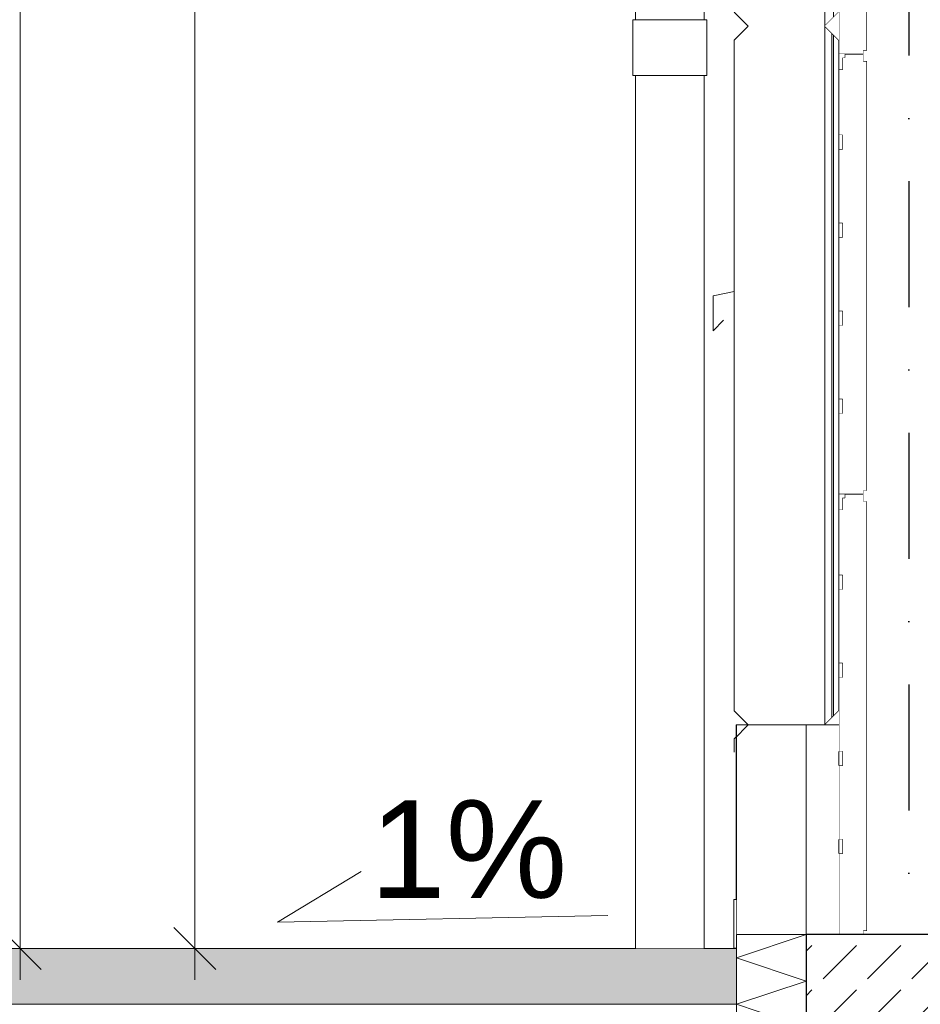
# Model space of a CAD drawing. Header units: millimetres. Extents: x -12989 to 381717, y -50461 to 30884.
# Tile 8 of 63: x 362513 to 363802, y -46061 to -44651. Entities that reach past the tile are written whole.
import ezdxf
from ezdxf.enums import TextEntityAlignment as Align

# ---------------------------------------------------------------- set-up
doc = ezdxf.new("R2010")
doc.units = ezdxf.units.MM
doc.header["$MEASUREMENT"] = 0
doc.linetypes.add('Kropki i Kreski', pattern=[360, 180, -90, 0, -90])
doc.linetypes.add('Wipeout_Contour', pattern=[1000, 0, -1000])
for name, color, linetype, lineweight in [('0_Nr_pióra__1', 7, 'Continuous', 13), ('0_Nr_pióra__41', 7, 'Continuous', 15), ('A_OPASKA_Nr_pióra__90', 7, 'Continuous', 13), ('A_OZN_ODNOSNIKI_Nr_pióra__6', 7, 'Continuous', 13), ('A_OZN_ODNOSNIKI_Nr_pióra__85', 7, 'Continuous', 13), ('A_OZN_OPIS_Nr_pióra__1', 7, 'Continuous', 13), ('AS_Belki.Import IFC_Nr_pióra__88', 7, 'Continuous', 13), ('Nowe_A__SCIANY_Nr_pióra__27', 7, 'Continuous', 25), ('Nowe_A__SCIANY_Nr_pióra__47', 7, 'Continuous', 15), ('Nowe_A__SCIANY_Nr_pióra__87', 7, 'Continuous', 13), ('Nowe_A__STROPY_Nr_pióra__69', 7, 'Continuous', 13), ('Nowe_A_WN_WYPOSAZENIE_Nr_pióra__2', 7, 'Continuous', 13), ('Nowe_A_WYM_Nr_pióra__1', 7, 'Continuous', 13), ('Nowe_A_WYM_Nr_pióra__45', 7, 'Continuous', 15), ('Nowe_A_WYM_Nr_pióra__85', 7, 'Continuous', 13), ('Nowe_Drzwi Archicad_Nr_pióra__101', 252, 'Continuous', 5), ('Nowe_Drzwi Archicad_Nr_pióra__6', 7, 'Continuous', 13), ('Nowe_Drzwi Archicad_Nr_pióra__87', 7, 'Continuous', 13), ('Nowe_Okna Archicada_Nr_pióra__3', 7, 'Continuous', 13), ('Nowe_Warstwa IFC.Import IFC_Nr_pióra__1', 7, 'Continuous', 13), ('Nowe_Warstwa IFC.Import IFC_Nr_pióra__25', 7, 'Continuous', 25)]:
    doc.layers.add(name, color=color, linetype=linetype, lineweight=lineweight)
for name, color, linetype in [('A_OPASKA', 7, 'Continuous'), ('A_OZN_ODNOSNIKI', 7, 'Continuous'), ('AS_Belki.Import IFC', 7, 'Continuous'), ('Nowe_04-ŚCIANY DZIAŁOWE', 7, 'Continuous'), ('Nowe_A__SCIANY', 7, 'Continuous'), ('Nowe_A__STROPY', 7, 'Continuous'), ('Nowe_A_WN_WYPOSAZENIE', 7, 'Continuous'), ('Nowe_A_WYM', 7, 'Continuous'), ('Nowe_Drzwi Archicad', 7, 'Continuous'), ('Nowe_Okna Archicada', 7, 'Continuous'), ('Nowe_Warstwa IFC.Import IFC', 7, 'Continuous')]:
    doc.layers.add(name, color=color, linetype=linetype)
for name, color, linetype, lineweight, true_color in [('Nowe_A__SCIANY_Nr_pióra__169', 7, 'Continuous', 5, 0x6a6a6a), ('Nowe_A__SCIANY_Nr_pióra__174', 7, 'Continuous', 5, 0x6a6a6a), ('Nowe_A__STROPY_Nr_pióra__169', 7, 'Continuous', 5, 0x6a6a6a)]:
    doc.layers.add(name, color=color, linetype=linetype, lineweight=lineweight, true_color=true_color)
doc.styles.add('STYL_AUTOMATYCZNY_1', font='arial.ttf')
doc.styles.add('STYL_AUTOMATYCZNY_5', font='arial.ttf')
doc.styles.add('STYL_AUTOMATYCZNY_6', font='arial.ttf')
doc.dimstyles.new('STYL_AUTOMATYCZNY__1', dxfattribs={"dimtxt": 139.999998, "dimasz": 57, "dimexe": 0.18, "dimexo": 0.0625, "dimgap": 0, "dimtad": 1, "dimdec": 0, "dimlfac": 0.1, "dimzin": 0, "dimdsep": 46, "dimtxsty": 'STYL_AUTOMATYCZNY_5', "dimblk": 'ARROWHEAD_6', "dimblk1": 'ARROWHEAD_6', "dimblk2": 'ARROWHEAD_6', "dimcen": 0.09, "dimse1": 1, "dimse2": 1, "dimclrd": 7, "dimclre": 7, "dimclrt": 7, "dimadec": 0, "dimazin": 0, "dimtfac": 1, "dimtdec": 4, "dimtmove": 0, "dimatfit": 3, "dimfxl": 0, "dimtolj": 1, "dimtzin": 0, "dimarcsym": 0})

# ---------------------------------------------------------------- blocks, each defined once
blk = doc.blocks.new('ElemPrzekroju_1_1', base_point=(363535.4, -45960.6))
at = {"color": 254, "linetype": 'Wipeout_Contour', "lineweight": 0, "ltscale": 8789924.149277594}
blk.add_wipeout([(363535.4, -43680.6), (363535.4, -44640.6), (363555.4, -44660.6), (363535.4, -44680.6), (363535.4, -45640.6), (363555.4, -45660.6), (363665.4, -45660.6), (363685.4, -45640.6), (363685.4, -44680.6), (363665.4, -44660.6), (363685.4, -44640.6), (363685.4, -43680.6), (363665.4, -43660.6), (363685.4, -43640.6), (363685.4, -42680.6), (363665.4, -42660.6), (363685.4, -42640.6), (363685.4, -41960.6), (363535.4, -41960.6), (363535.4, -42640.6), (363555.4, -42660.6), (363535.4, -42680.6), (363535.4, -43640.6), (363555.4, -43660.6)], dxfattribs=at).dxf.layer = 'Nowe_A__SCIANY'
blk = doc.blocks.new('ElemPrzekroju_4_1', base_point=(363535.4, -45960.6))
at = {"layer": 'Nowe_Okna Archicada_Nr_pióra__3', "color": 7, "linetype": 'Continuous', "lineweight": 13}
for p, q in [((363535.4, -45040.6), (363505.4, -45046.6)), ((363505.4, -45046.6), (363505.4, -45096.6)), ((363505.4, -45096.6), (363520.4, -45081.6))]:
    blk.add_line(p, q, dxfattribs=at)
blk = doc.blocks.new('ElemPrzekroju_6_1', base_point=(363535.4, -45960.6))
at = {"color": 254, "linetype": 'Wipeout_Contour', "lineweight": 0, "ltscale": 1465654.375905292}
blk.add_wipeout([(363538.5, -45960.6), (363538.6, -45960.6), (363538.6, -45660.6), (363538.5, -45660.6)], dxfattribs=at).dxf.layer = 'Nowe_A__SCIANY'
at = {"layer": 'Nowe_A__SCIANY_Nr_pióra__87', "color": 7, "linetype": 'Continuous', "lineweight": 13}
for p, q in [((363538.5, -45660.6), (363538.6, -45660.6)), ((363538.5, -45960.6), (363538.5, -45660.6))]:
    blk.add_line(p, q, dxfattribs=at)
blk = doc.blocks.new('ElemPrzekroju_7_1', base_point=(363535.4, -45960.6))
at = {"color": 254, "linetype": 'Wipeout_Contour', "lineweight": 0, "ltscale": 1465734.408535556}
blk.add_wipeout([(363538.5, -45960.6), (363538.5, -45980.6), (363538.6, -45980.6), (363538.6, -45960.6)], dxfattribs=at).dxf.layer = 'Nowe_A__SCIANY'
at = {"layer": 'Nowe_A__SCIANY_Nr_pióra__87', "color": 7, "linetype": 'Continuous', "lineweight": 13}
for p, q in [((363538.5, -45960.6), (363538.6, -45960.6)), ((363538.5, -45980.6), (363538.5, -45960.6))]:
    blk.add_line(p, q, dxfattribs=at)
blk = doc.blocks.new('ElemPrzekroju_11_1', base_point=(363535.4, -45960.6))
at = {"layer": 'Nowe_A__STROPY_Nr_pióra__169', "linetype": 'Continuous', "lineweight": 0, "true_color": 0x1a1a1a}
blk.add_hatch(color=250, dxfattribs=at).paths.add_polyline_path([(360751.7, -46060.6), (363538.6, -46060.6), (363538.6, -45980.6), (360751.7, -45980.6)])
at = {"layer": 'Nowe_A__STROPY_Nr_pióra__69', "color": 7, "linetype": 'Continuous', "lineweight": 13}
for p, q in [((363538.6, -45980.6), (360751.7, -45980.6)), ((363538.6, -46060.6), (360751.7, -46060.6))]:
    blk.add_line(p, q, dxfattribs=at)
blk = doc.blocks.new('ElemPrzekroju_12_1', base_point=(363535.4, -45960.6))
at = {"layer": 'Nowe_Drzwi Archicad_Nr_pióra__101', "color": 252, "linetype": 'Continuous', "lineweight": 5}
for p, q in [((363665.4, -41960.6), (363665.4, -45960.6)), ((363677.9, -41968.1), (363677.9, -45960.6)), ((363675.4, -44650.6), (363675.4, -44670.6)), ((363675.4, -44670.6), (363675.4, -45650.6)), ((363675.4, -45650.6), (363675.4, -45660.6)), ((363675.4, -45660.6), (363675.4, -45960.6))]:
    blk.add_line(p, q, dxfattribs=at)
at = {"layer": 'Nowe_Drzwi Archicad_Nr_pióra__87', "color": 7, "linetype": 'Continuous', "lineweight": 13}
for p, q in [((363555.4, -44660.6), (363535.4, -44640.6)), ((363555.4, -44660.6), (363535.4, -44680.6)), ((363535.4, -44680.6), (363535.4, -45640.6)), ((363555.4, -45660.6), (363535.4, -45640.6))]:
    blk.add_line(p, q, dxfattribs=at)
at = {"color": 254, "linetype": 'Wipeout_Contour', "lineweight": 0, "ltscale": 10263226.79132465}
blk.add_wipeout([(363690.4, -45844.6), (363685.4, -45844.6), (363685.4, -45960.6), (363720.4, -45960.6), (363720.4, -45955.6), (363725.4, -45955.6), (363725.4, -45340.6), (363720.4, -45340.6), (363720.4, -45330.7), (363693.8, -45330.7), (363693.8, -45335.6), (363690.4, -45335.6), (363690.4, -45352.6), (363685.4, -45352.6), (363685.4, -45446.6), (363690.4, -45446.6), (363690.4, -45466.6), (363685.4, -45466.6), (363685.4, -45572.6), (363690.4, -45572.6), (363690.4, -45592.6), (363685.4, -45592.6), (363685.4, -45698.6), (363690.4, -45698.6), (363690.4, -45718.6), (363685.4, -45718.6), (363685.4, -45824.6), (363690.4, -45824.6)], dxfattribs=at).dxf.layer = 'Nowe_Drzwi Archicad'
at = {"layer": 'Nowe_Drzwi Archicad_Nr_pióra__6', "color": 7, "linetype": 'Continuous', "lineweight": 13}
for p, q in [((363725.4, -45340.6), (363720.4, -45340.6)), ((363725.4, -45340.6), (363725.4, -45955.6)), ((363685.4, -45352.6), (363685.4, -45446.6)), ((363690.4, -45352.6), (363685.4, -45352.6)), ((363690.4, -45446.6), (363685.4, -45446.6)), ((363690.4, -45446.6), (363690.4, -45466.6)), ((363685.4, -45466.6), (363685.4, -45572.6)), ((363690.4, -45466.6), (363685.4, -45466.6)), ((363690.4, -45572.6), (363685.4, -45572.6)), ((363690.4, -45572.6), (363690.4, -45592.6)), ((363685.4, -45592.6), (363685.4, -45698.6)), ((363690.4, -45592.6), (363685.4, -45592.6)), ((363690.4, -45698.6), (363685.4, -45698.6)), ((363690.4, -45698.6), (363690.4, -45718.6)), ((363685.4, -45718.6), (363685.4, -45824.6)), ((363690.4, -45718.6), (363685.4, -45718.6)), ((363690.4, -45824.6), (363685.4, -45824.6)), ((363690.4, -45824.6), (363690.4, -45844.6)), ((363685.4, -45844.6), (363685.4, -45960.6)), ((363690.4, -45844.6), (363685.4, -45844.6)), ((363720.4, -45955.6), (363720.4, -45960.6)), ((363725.4, -45955.6), (363720.4, -45955.6))]:
    blk.add_line(p, q, dxfattribs=at)
at = {"layer": 'Nowe_Drzwi Archicad_Nr_pióra__87', "color": 7, "linetype": 'Continuous', "lineweight": 13}
blk.add_line((363685.4, -45640.6), (363665.4, -45660.6), dxfattribs=at)
at = {"color": 254, "linetype": 'Wipeout_Contour', "lineweight": 0, "ltscale": 10261047.39419991}
blk.add_wipeout([(363690.4, -45214.7), (363685.4, -45214.7), (363685.4, -45330.7), (363720.4, -45330.7), (363720.4, -45325.7), (363725.4, -45325.7), (363725.4, -44710.7), (363720.4, -44710.7), (363720.4, -44700.7), (363693.8, -44700.7), (363693.8, -44705.7), (363690.4, -44705.7), (363690.4, -44722.7), (363685.4, -44722.7), (363685.4, -44816.7), (363690.4, -44816.7), (363690.4, -44836.7), (363685.4, -44836.7), (363685.4, -44942.7), (363690.4, -44942.7), (363690.4, -44962.7), (363685.4, -44962.7), (363685.4, -45068.7), (363690.4, -45068.7), (363690.4, -45088.7), (363685.4, -45088.7), (363685.4, -45194.7), (363690.4, -45194.7)], dxfattribs=at).dxf.layer = 'Nowe_Drzwi Archicad'
at = {"layer": 'Nowe_Drzwi Archicad_Nr_pióra__6', "color": 7, "linetype": 'Continuous', "lineweight": 13}
for p, q in [((363725.4, -44710.7), (363720.4, -44710.7)), ((363725.4, -44710.7), (363725.4, -45325.7)), ((363685.4, -44722.7), (363685.4, -44816.7)), ((363690.4, -44722.7), (363685.4, -44722.7)), ((363690.4, -44816.7), (363685.4, -44816.7)), ((363690.4, -44816.7), (363690.4, -44836.7)), ((363685.4, -44836.7), (363685.4, -44942.7)), ((363690.4, -44836.7), (363685.4, -44836.7)), ((363690.4, -44942.7), (363685.4, -44942.7)), ((363690.4, -44942.7), (363690.4, -44962.7)), ((363685.4, -44962.7), (363685.4, -45068.7)), ((363690.4, -44962.7), (363685.4, -44962.7)), ((363690.4, -45068.7), (363685.4, -45068.7)), ((363690.4, -45068.7), (363690.4, -45088.7)), ((363685.4, -45088.7), (363685.4, -45194.7)), ((363690.4, -45088.7), (363685.4, -45088.7)), ((363690.4, -45194.7), (363685.4, -45194.7)), ((363690.4, -45194.7), (363690.4, -45214.7)), ((363685.4, -45214.7), (363685.4, -45330.7)), ((363690.4, -45214.7), (363685.4, -45214.7)), ((363720.4, -45330.7), (363685.4, -45330.7)), ((363693.8, -45330.6), (363693.8, -45335.6)), ((363720.4, -45330.6), (363693.8, -45330.6)), ((363720.4, -45325.7), (363720.4, -45330.6)), ((363725.4, -45325.7), (363720.4, -45325.7)), ((363720.4, -45330.7), (363720.4, -45340.6)), ((363690.4, -45335.6), (363690.4, -45352.6)), ((363693.8, -45335.6), (363690.4, -45335.6))]:
    blk.add_line(p, q, dxfattribs=at)
at = {"color": 254, "linetype": 'Wipeout_Contour', "lineweight": 0, "ltscale": 10991759.66680314}
blk.add_wipeout([(363690.4, -44584.8), (363685.4, -44584.8), (363685.4, -44700.8), (363693.8, -44700.8), (363693.8, -44700.7), (363720.4, -44700.7), (363720.4, -44695.8), (363725.4, -44695.8), (363725.4, -44080.8), (363720.4, -44080.8), (363720.4, -44070.9), (363693.8, -44070.9), (363693.8, -44075.8), (363690.4, -44075.8), (363690.4, -44092.8), (363685.4, -44092.8), (363685.4, -44186.8), (363690.4, -44186.8), (363690.4, -44206.8), (363685.4, -44206.8), (363685.4, -44312.8), (363690.4, -44312.8), (363690.4, -44332.8), (363685.4, -44332.8), (363685.4, -44438.8), (363690.4, -44438.8), (363690.4, -44458.8), (363685.4, -44458.8), (363685.4, -44564.8), (363690.4, -44564.8)], dxfattribs=at).dxf.layer = 'Nowe_Drzwi Archicad'
at = {"layer": 'Nowe_Drzwi Archicad_Nr_pióra__6', "color": 7, "linetype": 'Continuous', "lineweight": 13}
for p, q in [((363725.4, -44080.8), (363725.4, -44695.8)), ((363685.4, -44584.8), (363685.4, -44700.8)), ((363720.4, -44695.8), (363720.4, -44700.7)), ((363725.4, -44695.8), (363720.4, -44695.8)), ((363720.4, -44700.8), (363685.4, -44700.8)), ((363690.4, -44705.7), (363690.4, -44722.7)), ((363693.8, -44705.7), (363690.4, -44705.7)), ((363693.8, -44700.7), (363693.8, -44705.7)), ((363720.4, -44700.7), (363693.8, -44700.7)), ((363720.4, -44700.8), (363720.4, -44710.7))]:
    blk.add_line(p, q, dxfattribs=at)
at = {"layer": 'Nowe_Drzwi Archicad_Nr_pióra__87', "color": 7, "linetype": 'Continuous', "lineweight": 13}
for p in [(363685.4, -44640.6), (363685.4, -44680.6)]:
    blk.add_line(p, (363665.4, -44660.6), dxfattribs=at)
blk = doc.blocks.new('ElemPrzekroju_13_1', base_point=(363535.4, -45960.6))
at = {"color": 254, "linetype": 'Wipeout_Contour', "lineweight": 0, "ltscale": 2199236.258646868}
blk.add_wipeout([(363638.6, -45960.6), (363685.4, -45960.6), (363685.4, -45718.6), (363685.4, -45698.6), (363685.4, -45660.6), (363638.6, -45660.6)], dxfattribs=at).dxf.layer = 'Nowe_A__SCIANY'
at = {"layer": 'Nowe_A__SCIANY_Nr_pióra__87', "color": 7, "linetype": 'Continuous', "lineweight": 13}
blk.add_line((363665.4, -45660.6), (363685.4, -45660.6), dxfattribs=at)
at = {"color": 254, "linetype": 'Wipeout_Contour', "lineweight": 0, "ltscale": 1465853.054724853}
blk.add_wipeout([(363638.6, -45660.6), (363538.6, -45660.6), (363538.6, -45960.6), (363638.6, -45960.6)], dxfattribs=at).dxf.layer = 'Nowe_A__SCIANY'
at = {"layer": 'Nowe_A__SCIANY_Nr_pióra__87', "color": 7, "linetype": 'Continuous', "lineweight": 13}
for p, q in [((363538.6, -45660.6), (363555.4, -45660.6)), ((363538.6, -45960.6), (363538.6, -45660.6)), ((363555.4, -45660.6), (363638.6, -45660.6)), ((363638.6, -45660.6), (363665.4, -45660.6)), ((363638.6, -45960.6), (363638.6, -45660.6))]:
    blk.add_line(p, q, dxfattribs=at)
blk = doc.blocks.new('ElemPrzekroju_17_1', base_point=(363535.4, -45960.6))
at = {"color": 254, "linetype": 'Wipeout_Contour', "lineweight": 0, "ltscale": 1465235.838911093}
blk.add_wipeout([(363486.6, -45980.6), (363492.6, -45980.6), (363492.6, -44731.5), (363486.6, -44731.5)], dxfattribs=at).dxf.layer = 'Nowe_A_WN_WYPOSAZENIE'
at = {"color": 254, "linetype": 'Wipeout_Contour', "lineweight": 0, "ltscale": 1465201.900429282}
blk.add_wipeout([(363486.6, -44731.5), (363475.5, -44731.5), (363475.5, -45980.6), (363486.6, -45980.6)], dxfattribs=at).dxf.layer = 'Nowe_A_WN_WYPOSAZENIE'
at = {"color": 254, "linetype": 'Wipeout_Contour', "lineweight": 0, "ltscale": 1464924.482239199}
blk.add_wipeout([(363496.2, -44731.5), (363496.2, -44651.5), (363491.9, -44651.5), (363491.9, -44731.5)], dxfattribs=at).dxf.layer = 'Nowe_A_WN_WYPOSAZENIE'
at = {"color": 254, "linetype": 'Wipeout_Contour', "lineweight": 0, "ltscale": 1465149.903234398}
blk.add_wipeout([(363460.4, -45980.6), (363475.5, -45980.6), (363475.5, -44731.5), (363460.4, -44731.5)], dxfattribs=at).dxf.layer = 'Nowe_A_WN_WYPOSAZENIE'
at = {"color": 254, "linetype": 'Wipeout_Contour', "lineweight": 0, "ltscale": 1464897.037681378}
blk.add_wipeout([(363491.9, -44731.5), (363491.9, -44651.5), (363482.3, -44651.5), (363482.3, -44731.5)], dxfattribs=at).dxf.layer = 'Nowe_A_WN_WYPOSAZENIE'
at = {"color": 254, "linetype": 'Wipeout_Contour', "lineweight": 0, "ltscale": 1465086.119385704}
blk.add_wipeout([(363443.3, -45980.6), (363460.4, -45980.6), (363460.4, -44731.5), (363443.3, -44731.5)], dxfattribs=at).dxf.layer = 'Nowe_A_WN_WYPOSAZENIE'
at = {"layer": 'Nowe_A_WN_WYPOSAZENIE_Nr_pióra__2', "color": 7, "linetype": 'Continuous', "lineweight": 13}
for p, q in [((363492.6, -44651.5), (363492.6, -43231.5)), ((363496.2, -44651.5), (363491.9, -44651.5)), ((363496.2, -44731.5), (363496.2, -44651.5)), ((363496.2, -44731.5), (363491.9, -44731.5)), ((363492.6, -45980.6), (363492.6, -44731.5))]:
    blk.add_line(p, q, dxfattribs=at)
at = {"color": 254, "linetype": 'Wipeout_Contour', "lineweight": 0, "ltscale": 1464850.764595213}
blk.add_wipeout([(363482.3, -44731.5), (363482.3, -44651.5), (363468.6, -44651.5), (363468.6, -44731.5)], dxfattribs=at).dxf.layer = 'Nowe_A_WN_WYPOSAZENIE'
at = {"color": 254, "linetype": 'Wipeout_Contour', "lineweight": 0, "ltscale": 1465018.241788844}
blk.add_wipeout([(363443.3, -44731.5), (363426.2, -44731.5), (363426.2, -45980.6), (363443.3, -45980.6)], dxfattribs=at).dxf.layer = 'Nowe_A_WN_WYPOSAZENIE'
at = {"layer": 'Nowe_A_WN_WYPOSAZENIE_Nr_pióra__2', "color": 7, "linetype": 'Continuous', "lineweight": 13}
for p, q in [((363491.9, -44651.5), (363482.3, -44651.5)), ((363491.9, -44731.5), (363482.3, -44731.5))]:
    blk.add_line(p, q, dxfattribs=at)
at = {"color": 254, "linetype": 'Wipeout_Contour', "lineweight": 0, "ltscale": 1464790.677409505}
blk.add_wipeout([(363468.6, -44731.5), (363468.6, -44651.5), (363452.1, -44651.5), (363452.1, -44731.5)], dxfattribs=at).dxf.layer = 'Nowe_A_WN_WYPOSAZENIE'
at = {"color": 254, "linetype": 'Wipeout_Contour', "lineweight": 0, "ltscale": 1464954.4578087}
blk.add_wipeout([(363411.2, -45980.6), (363426.2, -45980.6), (363426.2, -44731.5), (363411.2, -44731.5)], dxfattribs=at).dxf.layer = 'Nowe_A_WN_WYPOSAZENIE'
at = {"layer": 'Nowe_A_WN_WYPOSAZENIE_Nr_pióra__2', "color": 7, "linetype": 'Continuous', "lineweight": 13}
for p, q in [((363482.3, -44651.5), (363468.6, -44651.5)), ((363482.3, -44731.5), (363468.6, -44731.5))]:
    blk.add_line(p, q, dxfattribs=at)
at = {"color": 254, "linetype": 'Wipeout_Contour', "lineweight": 0, "ltscale": 1464723.287521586}
blk.add_wipeout([(363452.1, -44731.5), (363452.1, -44651.5), (363434.6, -44651.5), (363434.6, -44731.5)], dxfattribs=at).dxf.layer = 'Nowe_A_WN_WYPOSAZENIE'
at = {"color": 254, "linetype": 'Wipeout_Contour', "lineweight": 0, "ltscale": 1464902.460943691}
blk.add_wipeout([(363411.2, -44731.5), (363400, -44731.5), (363400, -45980.6), (363411.2, -45980.6)], dxfattribs=at).dxf.layer = 'Nowe_A_WN_WYPOSAZENIE'
at = {"layer": 'Nowe_A_WN_WYPOSAZENIE_Nr_pióra__2', "color": 7, "linetype": 'Continuous', "lineweight": 13}
for p, q in [((363468.6, -44651.5), (363452.1, -44651.5)), ((363468.6, -44731.5), (363452.1, -44731.5))]:
    blk.add_line(p, q, dxfattribs=at)
at = {"color": 254, "linetype": 'Wipeout_Contour', "lineweight": 0, "ltscale": 1464655.897678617}
blk.add_wipeout([(363434.6, -44731.5), (363434.6, -44651.5), (363418.1, -44651.5), (363418.1, -44731.5)], dxfattribs=at).dxf.layer = 'Nowe_A_WN_WYPOSAZENIE'
at = {"color": 254, "linetype": 'Wipeout_Contour', "lineweight": 0, "ltscale": 1464868.522096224}
blk.add_wipeout([(363400, -44731.5), (363394.1, -44731.5), (363394.1, -45980.6), (363400, -45980.6)], dxfattribs=at).dxf.layer = 'Nowe_A_WN_WYPOSAZENIE'
at = {"layer": 'Nowe_A_WN_WYPOSAZENIE_Nr_pióra__2', "color": 7, "linetype": 'Continuous', "lineweight": 13}
for p, q in [((363452.1, -44651.5), (363434.6, -44651.5)), ((363452.1, -44731.5), (363434.6, -44731.5))]:
    blk.add_line(p, q, dxfattribs=at)
at = {"color": 254, "linetype": 'Wipeout_Contour', "lineweight": 0, "ltscale": 1464595.810608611}
blk.add_wipeout([(363418.1, -44731.5), (363418.1, -44651.5), (363404.3, -44651.5), (363404.3, -44731.5)], dxfattribs=at).dxf.layer = 'Nowe_A_WN_WYPOSAZENIE'
at = {"layer": 'Nowe_A_WN_WYPOSAZENIE_Nr_pióra__2', "color": 7, "linetype": 'Continuous', "lineweight": 13}
for p, q in [((363434.6, -44651.5), (363418.1, -44651.5)), ((363434.6, -44731.5), (363418.1, -44731.5))]:
    blk.add_line(p, q, dxfattribs=at)
at = {"color": 254, "linetype": 'Wipeout_Contour', "lineweight": 0, "ltscale": 1464549.537659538}
blk.add_wipeout([(363404.3, -44731.5), (363404.3, -44651.5), (363394.8, -44651.5), (363394.8, -44731.5)], dxfattribs=at).dxf.layer = 'Nowe_A_WN_WYPOSAZENIE'
at = {"layer": 'Nowe_A_WN_WYPOSAZENIE_Nr_pióra__2', "color": 7, "linetype": 'Continuous', "lineweight": 13}
for p, q in [((363418.1, -44651.5), (363404.3, -44651.5)), ((363418.1, -44731.5), (363404.3, -44731.5))]:
    blk.add_line(p, q, dxfattribs=at)
at = {"color": 254, "linetype": 'Wipeout_Contour', "lineweight": 0, "ltscale": 1464522.093201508}
blk.add_wipeout([(363394.8, -44731.5), (363394.8, -44651.5), (363390.5, -44651.5), (363390.5, -44731.5)], dxfattribs=at).dxf.layer = 'Nowe_A_WN_WYPOSAZENIE'
at = {"layer": 'Nowe_A_WN_WYPOSAZENIE_Nr_pióra__2', "color": 7, "linetype": 'Continuous', "lineweight": 13}
for p, q in [((363394.1, -44651.5), (363394.1, -43231.5)), ((363394.8, -44651.5), (363390.5, -44651.5)), ((363390.5, -44731.5), (363390.5, -44651.5)), ((363404.3, -44651.5), (363394.8, -44651.5)), ((363394.8, -44731.5), (363390.5, -44731.5)), ((363394.1, -45980.6), (363394.1, -44731.5)), ((363404.3, -44731.5), (363394.8, -44731.5))]:
    blk.add_line(p, q, dxfattribs=at)
blk = doc.blocks.new('ElemPrzekroju_19_1', base_point=(363535.4, -45960.6))
at = {"color": 254, "linetype": 'Wipeout_Contour', "lineweight": 0, "ltscale": 1099231.570119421}
blk.add_wipeout([(363685.4, -44640.6), (363665.4, -44660.6), (363685.4, -44680.6)], dxfattribs=at).dxf.layer = 'Nowe_04-ŚCIANY DZIAŁOWE'
at = {"color": 254, "linetype": 'Wipeout_Contour', "lineweight": 0, "ltscale": 1099598.832268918}
blk.add_wipeout([(363685.4, -45640.6), (363665.4, -45660.6), (363685.4, -45660.6)], dxfattribs=at).dxf.layer = 'Nowe_04-ŚCIANY DZIAŁOWE'
blk = doc.blocks.new('ElemPrzekroju_24_1', base_point=(363535.4, -45960.6))
at = {"color": 254, "linetype": 'Wipeout_Contour', "lineweight": 0, "ltscale": 1465714.61956892}
blk.add_wipeout([(363535, -45910.6), (363535, -45980.4), (363538.5, -45980.4), (363538.5, -45910.6)], dxfattribs=at).dxf.layer = 'A_OPASKA'
at = {"layer": 'A_OPASKA_Nr_pióra__90', "color": 7, "linetype": 'Continuous', "lineweight": 13}
blk.add_line((363535, -45910.6), (363538.5, -45910.6), dxfattribs=at)
at = {"color": 254, "linetype": 'Wipeout_Contour', "lineweight": 0, "ltscale": 1465732.173767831}
blk.add_wipeout([(363535, -45980.6), (363538.5, -45980.6), (363538.5, -45980.4), (363535, -45980.4)], dxfattribs=at).dxf.layer = 'A_OPASKA'
at = {"layer": 'A_OPASKA_Nr_pióra__90', "color": 7, "linetype": 'Continuous', "lineweight": 13}
for p, q in [((363535, -45910.6), (363535, -45980.4)), ((363535, -45980.4), (363538.5, -45980.4)), ((363535, -45980.4), (363535, -45980.6))]:
    blk.add_line(p, q, dxfattribs=at)
blk = doc.blocks.new('ElemPrzekroju_97_1', base_point=(363535.4, -45960.6))
at = {"color": 254, "linetype": 'Wipeout_Contour', "lineweight": 0, "ltscale": 10991533.0973952}
blk.add_wipeout([(363725.4, -42931.1), (363720.4, -42931.1), (363720.4, -42946), (363725.4, -42946), (363725.4, -43436), (363720.4, -43436), (363720.4, -43450.9), (363725.4, -43450.9), (363725.4, -44065.9), (363720.4, -44065.9), (363720.4, -44080.8), (363725.4, -44080.8), (363725.4, -44695.8), (363720.4, -44695.8), (363720.4, -44710.7), (363725.4, -44710.7), (363725.4, -45325.7), (363720.4, -45325.7), (363720.4, -45340.6), (363725.4, -45340.6), (363725.4, -45955.6), (363720.4, -45955.6), (363720.4, -45960.6), (363865.4, -45960.6), (363865.4, -41960.6), (363725.4, -41960.6), (363725.4, -42426.2), (363720.4, -42426.2), (363720.4, -42441.1), (363725.4, -42441.1)], dxfattribs=at).dxf.layer = 'AS_Belki.Import IFC'
at = {"color": 254, "linetype": 'Wipeout_Contour', "lineweight": 0, "ltscale": 2198566.127139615}
blk.add_wipeout([(363685.4, -44700.8), (363685.4, -44722.7), (363690.4, -44722.7), (363690.4, -44705.7), (363693.8, -44705.7), (363693.8, -44700.8)], dxfattribs=at).dxf.layer = 'AS_Belki.Import IFC'
at = {"color": 254, "linetype": 'Wipeout_Contour', "lineweight": 0, "ltscale": 1465760.275250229}
blk.add_wipeout([(363685.4, -44836.7), (363690.4, -44836.7), (363690.4, -44816.7), (363685.4, -44816.7)], dxfattribs=at).dxf.layer = 'AS_Belki.Import IFC'
at = {"color": 254, "linetype": 'Wipeout_Contour', "lineweight": 0, "ltscale": 1465822.0150194}
blk.add_wipeout([(363685.4, -44962.7), (363690.4, -44962.7), (363690.4, -44942.7), (363685.4, -44942.7)], dxfattribs=at).dxf.layer = 'AS_Belki.Import IFC'
at = {"color": 254, "linetype": 'Wipeout_Contour', "lineweight": 0, "ltscale": 1465883.925473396}
blk.add_wipeout([(363690.4, -45068.7), (363685.4, -45068.7), (363685.4, -45088.7), (363690.4, -45088.7)], dxfattribs=at).dxf.layer = 'AS_Belki.Import IFC'
at = {"color": 254, "linetype": 'Wipeout_Contour', "lineweight": 0, "ltscale": 1465946.00662001}
blk.add_wipeout([(363685.4, -45214.7), (363690.4, -45214.7), (363690.4, -45194.7), (363685.4, -45194.7)], dxfattribs=at).dxf.layer = 'AS_Belki.Import IFC'
at = {"color": 254, "linetype": 'Wipeout_Contour', "lineweight": 0, "ltscale": 2199030.469679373}
blk.add_wipeout([(363685.4, -45352.6), (363690.4, -45352.6), (363690.4, -45335.6), (363693.8, -45335.6), (363693.8, -45330.7), (363685.4, -45330.7)], dxfattribs=at).dxf.layer = 'AS_Belki.Import IFC'
at = {"color": 254, "linetype": 'Wipeout_Contour', "lineweight": 0, "ltscale": 1466070.631154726}
blk.add_wipeout([(363685.4, -45466.6), (363690.4, -45466.6), (363690.4, -45446.6), (363685.4, -45446.6)], dxfattribs=at).dxf.layer = 'AS_Belki.Import IFC'
at = {"color": 254, "linetype": 'Wipeout_Contour', "lineweight": 0, "ltscale": 1466133.223981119}
blk.add_wipeout([(363685.4, -45572.6), (363685.4, -45592.6), (363690.4, -45592.6), (363690.4, -45572.6)], dxfattribs=at).dxf.layer = 'AS_Belki.Import IFC'
at = {"color": 254, "linetype": 'Wipeout_Contour', "lineweight": 0, "ltscale": 1466195.987428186}
blk.add_wipeout([(363685.4, -45698.6), (363685.4, -45718.6), (363690.4, -45718.6), (363690.4, -45698.6)], dxfattribs=at).dxf.layer = 'AS_Belki.Import IFC'
at = {"color": 254, "linetype": 'Wipeout_Contour', "lineweight": 0, "ltscale": 1466258.921414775}
blk.add_wipeout([(363685.4, -45844.6), (363690.4, -45844.6), (363690.4, -45824.6), (363685.4, -45824.6)], dxfattribs=at).dxf.layer = 'AS_Belki.Import IFC'
at = {"layer": 'AS_Belki.Import IFC_Nr_pióra__88', "color": 7, "linetype": 'Continuous', "lineweight": 13}
for p, q in [((363685.4, -44722.7), (363685.4, -44700.8)), ((363685.4, -44836.7), (363685.4, -44816.7)), ((363685.4, -44962.7), (363685.4, -44942.7)), ((363685.4, -45088.7), (363685.4, -45068.7)), ((363685.4, -45214.7), (363685.4, -45194.7)), ((363685.4, -45352.6), (363685.4, -45330.7)), ((363685.4, -45466.6), (363685.4, -45446.6)), ((363685.4, -45592.6), (363685.4, -45572.6)), ((363685.4, -45718.6), (363685.4, -45698.6)), ((363685.4, -45844.6), (363685.4, -45824.6))]:
    blk.add_line(p, q, dxfattribs=at)
blk = doc.blocks.new('Standardowy znacznik osi[4]_1', base_point=(363785.4, -35960.6))
at = {"layer": 'Nowe_Warstwa IFC.Import IFC_Nr_pióra__25', "color": 7, "linetype": 'Kropki i Kreski', "lineweight": 25}
blk.add_line((363785.4, -36960.6), (363785.4, -48960.6), dxfattribs=at)
at = {"layer": 'Nowe_Warstwa IFC.Import IFC_Nr_pióra__1', "color": 7, "lineweight": 13, "style": 'STYL_AUTOMATYCZNY_1'}
for tag, p in [('AC_MarkerText_1_0', (363785.4, -35623.1)), ('AC_MarkerText_1_1', (363785.4, -50123.1))]:
    blk.add_attdef(tag, text='', height=175, rotation=360, dxfattribs=at).set_placement(p, align=Align.TOP_CENTER)
blk = doc.blocks.new('Linia_1_1', base_point=(363354.4, -45933.6))
at = {"layer": '0_Nr_pióra__1', "color": 7, "linetype": 'Continuous', "lineweight": 13}
blk.add_line((363354.4, -45933.6), (362881.5, -45942.8), dxfattribs=at)
at = {"layer": '0_Nr_pióra__41', "color": 7, "linetype": 'Continuous', "lineweight": 15}
blk.add_line((362881.5, -45942.8), (363001.4, -45870.5), dxfattribs=at)
blk = doc.blocks.new('*D166', base_point=(363535.4, -45960.6))
at = {"layer": 'Nowe_A_WYM_Nr_pióra__45', "color": 7, "linetype": 'Continuous', "lineweight": 15}
for p, q in [((362733.3, -41930.6), (362793.3, -41990.6)), ((362733.3, -45950.6), (362793.3, -46010.6))]:
    blk.add_line(p, q, dxfattribs=at)
at = {"layer": 'Nowe_A_WYM_Nr_pióra__85', "color": 7, "linetype": 'Continuous', "lineweight": 13}
for p, q in [((362819.5, -41960.6), (362707, -41960.6)), ((362763.3, -45980.6), (362763.3, -41960.6)), ((362819.5, -45980.6), (362707, -45980.6)), ((362763.3, -46025.6), (362763.3, -45980.6))]:
    blk.add_line(p, q, dxfattribs=at)
at = {"layer": 'Nowe_A_WYM_Nr_pióra__1', "color": 7, "lineweight": 13, "insert": (362735.3, -44130.8), "char_height": 140, "attachment_point": 7, "rotation": 90, "style": 'STYL_AUTOMATYCZNY_5'}
blk.add_mtext('\\A1;{\\pql;\\fArial|b0|i0|c238|p0;\\W1.000000;402}', dxfattribs=at)
blk = doc.blocks.new('ARROWHEAD_6')
at = {"color": 0, "linetype": 'Continuous', "lineweight": 0}
for p, q in [((-0.5, -0.5), (0.5, 0.5)), ((0, 0), (-1, 0))]:
    blk.add_line(p, q, dxfattribs=at)
blk = doc.blocks.new('*D187', base_point=(363535.4, -45960.6))
at = {"layer": 'Nowe_A_WYM_Nr_pióra__45', "color": 7, "linetype": 'Continuous', "lineweight": 15}
for p, q in [((362543.3, -37900.7), (362483.3, -37840.7)), ((362483.3, -45950.6), (362543.3, -46010.6))]:
    blk.add_line(p, q, dxfattribs=at)
at = {"layer": 'Nowe_A_WYM_Nr_pióra__85', "color": 7, "linetype": 'Continuous', "lineweight": 13}
for p, q in [((362513.3, -37870.7), (362513.3, -37825.7)), ((362569.5, -37870.7), (362457, -37870.7)), ((362513.3, -45980.6), (362513.3, -37870.7)), ((362569.5, -45980.6), (362457, -45980.6)), ((362513.3, -46025.6), (362513.3, -45980.6))]:
    blk.add_line(p, q, dxfattribs=at)
at = {"layer": 'Nowe_A_WYM_Nr_pióra__1', "color": 7, "lineweight": 13, "insert": (362485.3, -42078.7), "char_height": 140, "attachment_point": 7, "rotation": 90, "style": 'STYL_AUTOMATYCZNY_5'}
blk.add_mtext('\\A1;{\\pql;\\fArial|b0|i0|c238|p0;\\W1.000000;811}', dxfattribs=at)
blk = doc.blocks.new('Etykieta_4_1', base_point=(363538.6, -46459.4))
at = {"color": 254, "linetype": 'Wipeout_Contour', "lineweight": 0, "ltscale": 8785833.12055881}
blk.add_wipeout([(363238.6, -46697.8), (363238.6, -46221), (363238.6, -46221), (363232.8, -46199.4), (363217, -46183.5), (363195.4, -46177.7), (363195.4, -46177.7), (363037, -46177.7), (363037, -46177.7), (363015.4, -46183.5), (362999.6, -46199.4), (362993.8, -46221), (362993.8, -46221), (362993.8, -46697.8), (362993.8, -46697.8), (362999.6, -46719.4), (363015.4, -46735.2), (363037, -46741), (363037, -46741), (363195.4, -46741), (363195.4, -46741), (363217, -46735.2), (363232.8, -46719.4)], dxfattribs=at).dxf.layer = 'A_OZN_ODNOSNIKI'
at = {"layer": 'A_OZN_ODNOSNIKI_Nr_pióra__85', "color": 7, "linetype": 'Continuous', "lineweight": 13}
for p, q in [((363239.1, -46459.4), (363238.6, -46459.4)), ((363838.1, -46459.4), (363239.1, -46459.4))]:
    blk.add_line(p, q, dxfattribs=at)
at = {"layer": 'A_OZN_ODNOSNIKI_Nr_pióra__85', "color": 7, "linetype": 'Continuous', "lineweight": 13, "flags": 128}
blk.add_lwpolyline([(363238.6, -46697.8, -0.414214), (363195.4, -46741), (363037, -46741, -0.414214), (362993.8, -46697.8), (362993.8, -46221, -0.414214), (363037, -46177.7), (363195.4, -46177.7, -0.414214), (363238.6, -46221)], format="xyb", close=True, dxfattribs=at)
at = {"layer": 'A_OZN_ODNOSNIKI_Nr_pióra__6', "color": 7, "lineweight": 13, "insert": (363055.1, -46643.8), "char_height": 110, "attachment_point": 1, "rotation": 90, "style": 'STYL_AUTOMATYCZNY_6'}
blk.add_mtext('\\A1;{\\pql;\\pt0,6000;\\fArial|b1|i1|c238|p0;\\W1.000000;SF-1\\fArial|b1|i1|c238|p0;\\W1.000000;\\A1{\\H.66x;\\S^  ;}\\fArial|b1|i1|c238|p0;\\W1.000000;\\fArial|b1|i1|c238|p0;\\W1.000000;\\A1{\\H.66x;\\S^  ;}\\fArial|b1|i1|c238|p0;\\W1.000000; \\fArial|b1|i1|c238|p0;\\W1.000000;\\fArial|b1|i1|c238|p0;\\W1.000000;\\fArial|b1|i1|c238|p0;\\W1.000000;\\fArial|b1|i1|c238|p0;\\W1.000000;\\fArial|b1|i1|c238|p0;\\W1.000000;\\fArial|b1|i1|c238|p0;\\W1.000000;\\fArial|b1|i1|c238|p0;\\W1.000000;\\fArial|b1|i1|c238|p0;\\W1.000000;\\fArial|b1|i1|c238|p0;\\W1.000000;\\fArial|b1|i1|c238|p0;\\W1.000000;\\fArial|b1|i1|c238|p0;\\W1.000000;\\fArial|b1|i1|c238|p0;\\W1.000000;\\fArial|b1|i1|c238|p0;\\W1.000000;\\fArial|b1|i1|c238|p0;\\W1.000000;\\fArial|b1|i1|c238|p0;\\W1.000000;\\fArial|b1|i1|c238|p0;\\W1.000000;\\fArial|b1|i1|c238|p0;\\W1.000000;\\fArial|b1|i1|c238|p0;\\W1.000000;\\fArial|b1|i1|c238|p0;\\W1.000000;\\fArial|b1|i1|c238|p0;\\W1.000000;\\fArial|b1|i1|c238|p0;\\W1.000000;\\fArial|b1|i1|c238|p0;\\W1.000000;\\fArial|b1|i1|c238|p0;\\W1.000000;\\fArial|b1|i1|c238|p0;\\W1.000000;\\fArial|b1|i1|c238|p0;\\W1.000000;\\fArial|b1|i1|c238|p0;\\W1.000000;\\fArial|b1|i1|c238|p0;\\W1.000000;\\fArial|b1|i1|c238|p0;\\W1.000000;\\fArial|b1|i1|c238|p0;\\W1.000000;\\fArial|b1|i1|c238|p0;\\W1.000000;\\fArial|b1|i1|c238|p0;\\W1.000000;\\fArial|b1|i1|c238|p0;\\W1.000000;\\fArial|b1|i1|c238|p0;\\W1.000000;\\fArial|b1|i1|c238|p0;\\W1.000000;\\fArial|b1|i1|c238|p0;\\W1.000000;\\fArial|b1|i1|c238|p0;\\W1.000000;\\fArial|b1|i1|c238|p0;\\W1.000000;\\fArial|b1|i1|c238|p0;\\W1.000000;\\fArial|b1|i1|c238|p0;\\W1.000000;\\fArial|b1|i1|c238|p0;\\W1.000000;\\fArial|b1|i1|c238|p0;\\W1.000000;\\fArial|b1|i1|c238|p0;\\W1.000000;\\fArial|b1|i1|c238|p0;\\W1.000000;}', dxfattribs=at)
blk = doc.blocks.new('*X207', base_point=(363535.4, -45960.6))
at = {"layer": 'Nowe_A__SCIANY_Nr_pióra__174', "color": 251, "linetype": 'Continuous', "lineweight": 5, "true_color": 0x6a6a6a}
for p, q in [((363538.6, -45993.9), (363638.6, -45960.6)), ((363638.6, -46027.3), (363538.6, -45993.9)), ((363538.6, -46060.6), (363638.6, -46027.3)), ((363638.6, -46093.9), (363538.6, -46060.6)), ((363538.6, -46127.3), (363638.6, -46093.9)), ((363638.6, -46160.6), (363538.6, -46127.3)), ((363538.6, -46193.9), (363638.6, -46160.6)), ((363638.6, -46227.3), (363538.6, -46193.9)), ((363538.6, -46260.6), (363638.6, -46227.3)), ((363638.6, -46293.9), (363538.6, -46260.6)), ((363538.6, -46327.3), (363638.6, -46293.9)), ((363638.6, -46360.6), (363538.6, -46327.3)), ((363538.6, -46393.9), (363638.6, -46360.6)), ((363638.6, -46427.3), (363538.6, -46393.9)), ((363538.6, -46460.6), (363638.6, -46427.3)), ((363638.6, -46493.9), (363538.6, -46460.6)), ((363538.6, -46527.3), (363638.6, -46493.9)), ((363638.6, -46560.6), (363538.6, -46527.3)), ((363538.6, -46593.9), (363638.6, -46560.6)), ((363638.6, -46627.3), (363538.6, -46593.9)), ((363538.6, -46660.6), (363638.6, -46627.3)), ((363638.6, -46693.9), (363538.6, -46660.6)), ((363538.6, -46727.3), (363638.6, -46693.9)), ((363638.6, -46760.6), (363538.6, -46727.3)), ((363538.6, -46793.9), (363638.6, -46760.6)), ((363638.6, -46827.3), (363538.6, -46793.9)), ((363538.6, -46860.6), (363638.6, -46827.3))]:
    blk.add_line(p, q, dxfattribs=at)
blk = doc.blocks.new('ElemPrzekroju_134_1', base_point=(363535.4, -45960.6))
at = {"color": 254, "linetype": 'Wipeout_Contour', "lineweight": 0, "ltscale": 1466711.21960548}
blk.add_wipeout([(363818.5, -45960.6), (363638.6, -45960.6), (363638.6, -46860.6), (363818.5, -46860.6)], dxfattribs=at).dxf.layer = 'Nowe_A__SCIANY'
at = {"layer": 'Nowe_A__SCIANY_Nr_pióra__169', "linetype": 'Continuous', "lineweight": 5, "true_color": 0x6a6a6a}
h = blk.add_hatch(dxfattribs=at)
h.set_pattern_fill('Beton_0001', color=251, style=0, pattern_type=2)
h.set_pattern_definition([(45, (363535.4, -45960.59), (-63.64, 63.64), [67.5, -22.5]), (45, (363535.4, -45896.95), (-63.64, 63.64), [67.5, -22.5])])
h.paths.add_polyline_path([(363818.5, -45960.6), (363638.6, -45960.6), (363638.6, -46860.6), (363818.5, -46860.6)])
at = {"layer": 'Nowe_A__SCIANY_Nr_pióra__27', "color": 7, "linetype": 'Continuous', "lineweight": 25}
blk.add_line((363818.5, -46860.6), (363713.4, -46860.6), dxfattribs=at)
at = {"layer": 'Nowe_A__SCIANY_Nr_pióra__27', "color": 7, "linetype": 'Continuous', "lineweight": 25, "flags": 128}
blk.add_lwpolyline([(363818.5, -45960.6), (363818.5, -46160.6), (363818.5, -46260.6), (363818.5, -46720.6), (363818.5, -46860.6)], dxfattribs=at)
at = {"color": 254, "linetype": 'Wipeout_Contour', "lineweight": 0, "ltscale": 1466155.9724975}
blk.add_wipeout([(363638.6, -45960.6), (363538.6, -45960.6), (363538.6, -46860.6), (363638.6, -46860.6)], dxfattribs=at).dxf.layer = 'Nowe_A__SCIANY'
at = {"layer": 'Nowe_A__SCIANY_Nr_pióra__27', "color": 7, "linetype": 'Continuous', "lineweight": 25}
for p in [(363638.6, -45960.6), (363713.4, -46860.6)]:
    blk.add_line(p, (363638.6, -46860.6), dxfattribs=at)
at = {"layer": 'Nowe_A__SCIANY_Nr_pióra__27', "color": 7, "linetype": 'Continuous', "lineweight": 25, "flags": 128}
blk.add_lwpolyline([(363818.5, -45960.6), (363720.4, -45960.6), (363685.4, -45960.6), (363638.6, -45960.6)], dxfattribs=at)
at = {"layer": 'Nowe_A__SCIANY_Nr_pióra__47', "color": 7, "linetype": 'Continuous', "lineweight": 15}
for p, q in [((363538.6, -45960.6), (363538.6, -45980.6)), ((363638.6, -45960.6), (363538.6, -45960.6)), ((363638.6, -46860.6), (363538.6, -46860.6))]:
    blk.add_line(p, q, dxfattribs=at)
at = {"layer": 'Nowe_A__SCIANY_Nr_pióra__47', "color": 7, "linetype": 'Continuous', "lineweight": 15, "flags": 128}
blk.add_lwpolyline([(363538.6, -45980.6), (363538.6, -46060.6), (363538.6, -46110.6), (363538.6, -46510.6), (363538.6, -46860.6)], dxfattribs=at)
at = {"layer": 'Nowe_A__SCIANY', "lineweight": 0}
blk.add_blockref('*X207', (363535.4, -45960.6), dxfattribs=at)

msp = doc.modelspace()

# ---------------------------------------------------------------- block references
at = {"color": 7, "linetype": 'Continuous', "lineweight": 13}
msp.add_blockref('Linia_1_1', (363354.4, -45933.6), dxfattribs=at)
at = {"layer": 'Nowe_A__SCIANY', "lineweight": 0}
msp.add_blockref('ElemPrzekroju_1_1', (363535.4, -45960.6), dxfattribs=at)

# ---------------------------------------------------------------- texts
at = {"layer": 'A_OZN_OPIS_Nr_pióra__1', "color": 7, "linetype": 'Continuous', "lineweight": 13, "insert": (363155.1, -45909.7), "char_height": 140, "attachment_point": 8, "style": 'STYL_AUTOMATYCZNY_1'}
msp.add_mtext('\\A1;{\\pqc;\\fArial|b0|i0|c238|p0;\\W1.000000;1%}', dxfattribs=at)

# ---------------------------------------------------------------- next in the draw order: block references
at = {"layer": 'Nowe_A__SCIANY', "lineweight": 0}
msp.add_blockref('ElemPrzekroju_6_1', (363535.4, -45960.6), dxfattribs=at)
at = {"layer": 'Nowe_Okna Archicada', "lineweight": 0}
msp.add_blockref('ElemPrzekroju_4_1', (363535.4, -45960.6), dxfattribs=at)

# ---------------------------------------------------------------- next in the draw order: block references
at = {"layer": 'Nowe_A__SCIANY', "lineweight": 0}
msp.add_blockref('ElemPrzekroju_7_1', (363535.4, -45960.6), dxfattribs=at)

# ---------------------------------------------------------------- next in the draw order: block references
at = {"layer": 'Nowe_A__STROPY', "lineweight": 0}
msp.add_blockref('ElemPrzekroju_11_1', (363535.4, -45960.6), dxfattribs=at)
at = {"layer": 'Nowe_Drzwi Archicad', "lineweight": 0}
msp.add_blockref('ElemPrzekroju_12_1', (363535.4, -45960.6), dxfattribs=at)

# ---------------------------------------------------------------- next in the draw order: block references
at = {"layer": 'Nowe_A__SCIANY', "lineweight": 0}
msp.add_blockref('ElemPrzekroju_13_1', (363535.4, -45960.6), dxfattribs=at)
at = {"layer": 'Nowe_A_WN_WYPOSAZENIE', "lineweight": 0}
msp.add_blockref('ElemPrzekroju_17_1', (363535.4, -45960.6), dxfattribs=at)

# ---------------------------------------------------------------- next in the draw order: block references
at = {"layer": 'Nowe_04-ŚCIANY DZIAŁOWE', "lineweight": 0}
msp.add_blockref('ElemPrzekroju_19_1', (363535.4, -45960.6), dxfattribs=at)

# ---------------------------------------------------------------- next in the draw order: block references
at = {"layer": 'A_OPASKA', "lineweight": 0}
msp.add_blockref('ElemPrzekroju_24_1', (363535.4, -45960.6), dxfattribs=at)

# ---------------------------------------------------------------- next in the draw order: block references
at = {"layer": 'AS_Belki.Import IFC', "lineweight": 0}
msp.add_blockref('ElemPrzekroju_97_1', (363535.4, -45960.6), dxfattribs=at)

# ---------------------------------------------------------------- next in the draw order: dimensions: what is measured, and where the dimension line sits
at = {"layer": 'Nowe_A_WYM', "color": 7, "linetype": 'Continuous', "lineweight": 13}
dim = msp.add_linear_dim(base=(362763.3, -41960.6), p1=(363585.4, -45980.6), p2=(363535.4, -41960.6), angle=90, dimstyle='STYL_AUTOMATYCZNY__1', dxfattribs=at)
dim.commit()
dim.dimension.update_dxf_attribs({"geometry": '*D166', "text_midpoint": (362665.3, -43970.9), "dimtype": 160, "text_rotation": 90})

# ---------------------------------------------------------------- next in the draw order: linework, layer by layer
at = {"layer": '0_Nr_pióra__41', "color": 7, "linetype": 'Continuous', "lineweight": 15}
msp.add_lwpolyline([(363685.4, -45660.6), (363555.4, -45660.6), (363535.4, -45680.6), (363535.4, -45699.9)], dxfattribs=at)

# ---------------------------------------------------------------- next in the draw order: block references
at = {"layer": 'Nowe_Warstwa IFC.Import IFC', "color": 7, "linetype": 'Continuous', "lineweight": 13}
msp.add_blockref('Standardowy znacznik osi[4]_1', (363785.4, -35960.6), dxfattribs=at)

# ---------------------------------------------------------------- next in the draw order: dimensions: what is measured, and where the dimension line sits
at = {"layer": 'Nowe_A_WYM', "color": 7, "linetype": 'Continuous', "lineweight": 13}
dim = msp.add_linear_dim(base=(362513.3, -37870.7), p1=(363585.4, -45980.6), p2=(371035.4, -37870.7), angle=90, dimstyle='STYL_AUTOMATYCZNY__1', dxfattribs=at)
dim.commit()
dim.dimension.update_dxf_attribs({"geometry": '*D187', "text_midpoint": (362415.3, -41918.9), "dimtype": 160, "text_rotation": 90})

# ---------------------------------------------------------------- next in the draw order: block references
at = {"layer": 'A_OZN_ODNOSNIKI', "color": 7, "linetype": 'Continuous', "lineweight": 13}
msp.add_blockref('Etykieta_4_1', (363538.6, -46459.4), dxfattribs=at)

# ---------------------------------------------------------------- next in the draw order: block references
at = {"layer": 'Nowe_A__SCIANY', "lineweight": 0}
msp.add_blockref('ElemPrzekroju_134_1', (363535.4, -45960.6), dxfattribs=at)

doc.saveas('drawing.dxf')
